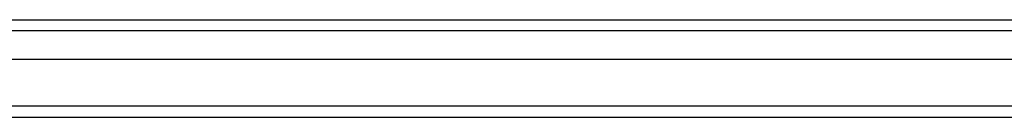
# Model space of a CAD drawing. Header units: inches. Extents: x 17 to 237, y 17 to 149.
# Tile 12 of 115: x 114.568 to 123.3, y 63.166 to 64.032. Entities that reach past the tile are written whole.
import ezdxf

# ---------------------------------------------------------------- set-up
doc = ezdxf.new("R2010")
doc.units = ezdxf.units.IN
doc.header["$MEASUREMENT"] = 0
doc.layers.add('Visible Edges(ANSI)', color=7, linetype='Continuous', lineweight=25)
doc.layers.add('Visible Tangent Edges(ANSI)', color=7, linetype='Continuous', lineweight=25)

msp = doc.modelspace()

# ---------------------------------------------------------------- linework, layer by layer
at = {"layer": 'Visible Edges(ANSI)'}
for p, q in [((106.7328, 64.0323), (140.9385, 64.0323)), ((140.9385, 63.678), (106.7328, 63.678)), ((105.9347, 63.1662), (141.7367, 63.1662))]:
    msp.add_line(p, q, dxfattribs=at)
at = {"layer": 'Visible Tangent Edges(ANSI)'}
for p, q in [((141.0685, 63.9333), (106.6028, 63.9333)), ((141.7367, 63.2652), (105.9347, 63.2652))]:
    msp.add_line(p, q, dxfattribs=at)

doc.saveas('drawing.dxf')
